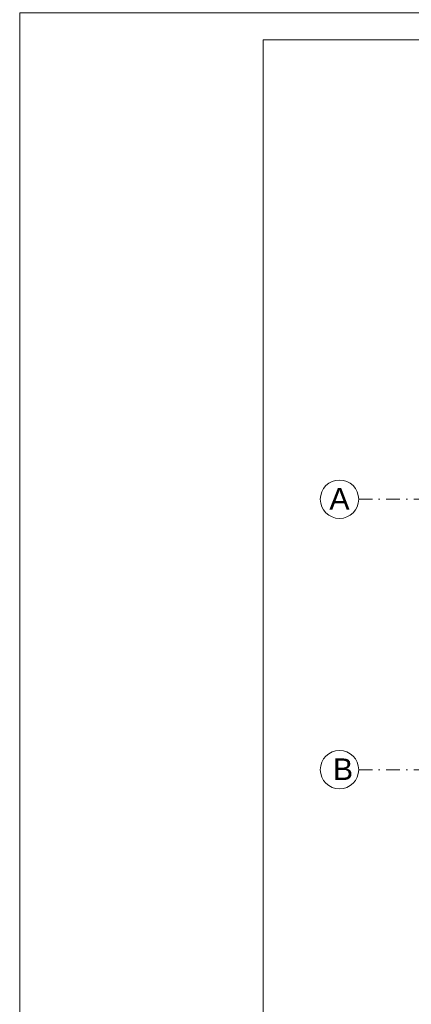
# Model space of a CAD drawing. Header units: millimetres. Extents: x -81893328 to 44149, y -26843406 to 95443303.
# Tile 25 of 100: x 26512 to 27236, y -5008 to -3188. Entities that reach past the tile are written whole.
import ezdxf

# ---------------------------------------------------------------- set-up
doc = ezdxf.new("R2010")
doc.units = ezdxf.units.MM
doc.linetypes.add('DASHDOTX2', pattern=[50.8, 25.4, -12.7, 0, -12.7])
for name, color, linetype, lineweight in [('A- osie', 2, 'DASHDOTX2', 5), ('aRMZ - osie', 2, 'DASHDOTX2', 5), ('aRMZ - tabelka i ramka', 63, 'Continuous', 13)]:
    doc.layers.add(name, color=color, linetype=linetype, lineweight=lineweight)
doc.styles.get("Standard").update_dxf_attribs({"font": 'arial.ttf'})

msp = doc.modelspace()

# ---------------------------------------------------------------- linework, layer by layer
at = {"layer": 'A- osie', "linetype": 'Continuous'}
for centre in [(27103.1604, -4074.2425), (27103.1604, -4574.2425)]:
    msp.add_circle(centre, 35.5167, dxfattribs=at)
at = {"layer": 'aRMZ - osie'}
for p, q in [((27138.6771, -4074.2425), (30536.7437, -4074.2425)), ((27138.6771, -4574.2425), (30536.7437, -4574.2425))]:
    msp.add_line(p, q, dxfattribs=at)
at = {"layer": 'aRMZ - tabelka i ramka', "color": 7, "true_color": 0xffffff}
msp.add_lwpolyline([(26511.7575, -3175.1776), (30711.7575, -3175.1776), (30711.7575, -6145.1776), (26511.7575, -6145.1776)], close=True, dxfattribs=at)
at = {"layer": 'aRMZ - tabelka i ramka'}
msp.add_lwpolyline([(26961.7575, -3225.1776), (30661.7575, -3225.1776), (30661.7575, -6095.1776), (26961.7575, -6095.1776)], close=True, dxfattribs=at)

# ---------------------------------------------------------------- texts
at = {"layer": 'A- osie', "linetype": 'Continuous', "char_height": 40, "width": 38.590363, "attachment_point": 1}
for s, insert in [('A', (27084.4935, -4053.3274)), ('B', (27091.055, -4553.3274))]:
    msp.add_mtext(s, dxfattribs=dict(at, insert=insert))

doc.saveas('drawing.dxf')
